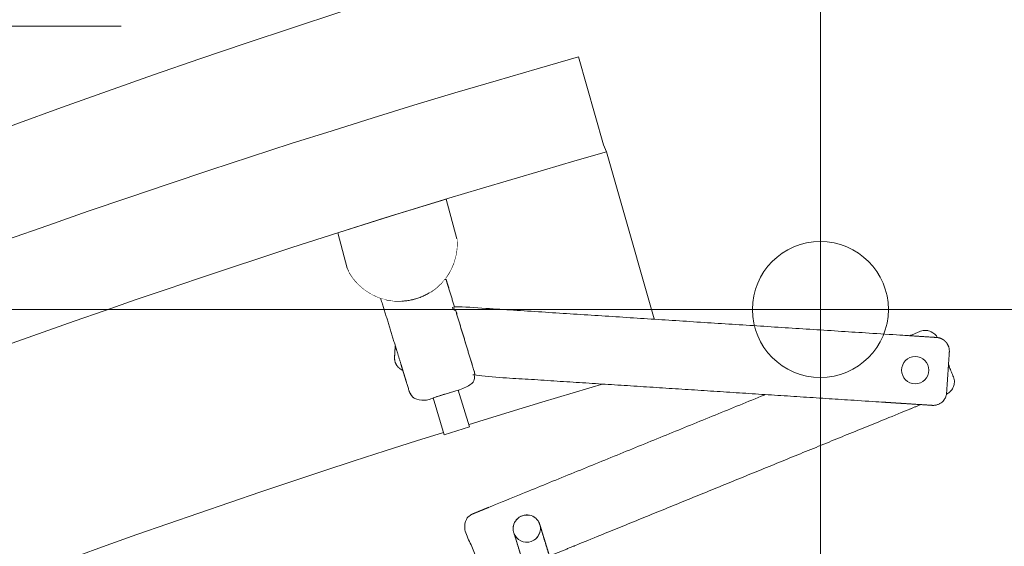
# Model space of a CAD drawing. Header units: metres. Extents: x -45 to 152, y -127 to 99.
# Tile 173 of 256: x -28.695 to -28.26, y -11.029 to -10.797. Entities that reach past the tile are written whole.
import ezdxf

# ---------------------------------------------------------------- set-up
doc = ezdxf.new("R2010")
doc.units = ezdxf.units.M
doc.linetypes.add('Achsen 01', pattern=[5.291531, 3.175, -1.058062, 0.352704, -0.705764])
doc.linetypes.add('Raster 01', pattern=[2, 1, -1])
for name, color, linetype, lineweight in [('036_Bodenbelagarbeiten-350 Doppelbodenelement', 7, 'Continuous', 9), ('_1.35m (3D)', 7, 'Continuous', 9), ('_GRU (2D)', 7, 'Continuous', 9), ('_OG 2 (2D)', 7, 'Continuous', 9)]:
    doc.layers.add(name, color=color, linetype=linetype, lineweight=lineweight)
for name, color, linetype, lineweight, true_color in [('ACTES-Einrichtung Aufsicht.', 7, 'Continuous', 9, 0xa6a6a6), ('AV1-Achsen', 1, 'Achsen 01', 18, 0xff0000), ('AV1-Raster', 7, 'Raster 01', 9, 0xa6a6a6)]:
    doc.layers.add(name, color=color, linetype=linetype, lineweight=lineweight, true_color=true_color)

# ---------------------------------------------------------------- blocks, each defined once
blk = doc.blocks.new('Group-2')
at = {"layer": 'AV1-Raster'}
for p, q in [((-28.35, -22.95), (-28.35, 1.35)), ((1.35, -10.8), (-40.5, -10.8))]:
    blk.add_line(p, q, dxfattribs=at)
blk = doc.blocks.new('1.35m (3D)')
at = {"layer": 'AV1-Raster', "color": 7}
blk.add_blockref('Group-2', (0, 0), dxfattribs=at)
blk = doc.blocks.new('Group-98')
at = {"color": 255, "transparency": 33554687}
blk.add_wipeout([(-28.76732, -12.17976), (-28.78124, -12.18774), (-28.79513, -12.19577), (-28.80899, -12.20386), (-28.82281, -12.212), (-28.8366, -12.2202), (-28.85035, -12.22845), (-28.86408, -12.23676), (-28.87777, -12.24513), (-28.97172, -12.30458), (-29.06398, -12.36662), (-29.1545, -12.43119), (-29.24319, -12.49824), (-29.32999, -12.56772), (-29.41483, -12.63957), (-29.49765, -12.71375), (-29.57838, -12.7902), (-29.5855, -12.7938), (-29.59311, -12.79622), (-29.601, -12.79741), (-29.60898, -12.79732), (-29.61684, -12.79597), (-29.62439, -12.79338), (-29.63143, -12.78962), (-29.63779, -12.78479), (-29.63783, -12.78475), (-29.63788, -12.7847), (-29.63793, -12.78466), (-29.63798, -12.78462), (-29.63802, -12.78457), (-29.63807, -12.78453), (-29.63812, -12.78449), (-29.63817, -12.78445), (-30.42346, -12.08182), (-30.42998, -12.07459), (-30.43497, -12.06623), (-30.43824, -12.05706), (-30.43968, -12.04743), (-30.43922, -12.03771), (-30.43689, -12.02826), (-30.43277, -12.01944), (-30.42702, -12.01158), (-30.18626, -11.76511), (-29.92671, -11.53853), (-29.64999, -11.33325), (-29.35786, -11.15058), (-29.05215, -10.99167), (-28.73479, -10.85752), (-28.4078, -10.74898), (-28.07321, -10.66672), (-28.07314, -10.66671), (-28.07306, -10.66669), (-28.07299, -10.66668), (-28.07291, -10.66666), (-28.07284, -10.66665), (-28.07276, -10.66664), (-28.07269, -10.66662), (-28.07262, -10.66661), (-28.07322, -10.66673), (-28.06353, -10.66577), (-28.05384, -10.66671), (-28.04452, -10.66951), (-28.03592, -10.67407), (-28.02836, -10.6802), (-28.02214, -10.68769), (-28.01748, -10.69624), (-28.01457, -10.70552), (-27.7987, -11.73695), (-27.7977, -11.74475), (-27.79794, -11.7526), (-27.7994, -11.76032), (-27.80205, -11.76772), (-27.80583, -11.77461), (-27.81064, -11.78082), (-27.81637, -11.7862), (-27.82287, -11.79062), (-27.94594, -11.8259), (-28.06782, -11.86509), (-28.18839, -11.90815), (-28.30752, -11.95503), (-28.4251, -12.00568), (-28.54101, -12.06006), (-28.65512, -12.11811)], dxfattribs=at).dxf.layer = 'ACTES-Einrichtung Aufsicht.'
at = {"layer": 'ACTES-Einrichtung Aufsicht.', "transparency": 33554534, "flags": 128}
blk.add_lwpolyline([(-28.76732, -12.17976, 0.008083), (-28.87777, -12.24513, 0.055453), (-29.57838, -12.7902, -0.330906), (-29.63779, -12.78479, 0.002569), (-29.63817, -12.78445), (-30.42346, -12.08182, -0.41107), (-30.42702, -12.01158, -0.160224), (-28.07321, -10.66672, -0.00305), (-28.07262, -10.66661), (-28.07322, -10.66673, -0.411112), (-28.01457, -10.70552), (-27.7987, -11.73695, -0.325472), (-27.82287, -11.79062, 0.063875)], format="xyb", close=True, dxfattribs=at)
at = {"color": 255, "transparency": 33554559}
blk.add_wipeout([(-30.04141, -11.74581), (-30.04849, -11.75232), (-30.05279, -11.75622), (-30.05707, -11.76013), (-30.06136, -11.76405), (-30.06563, -11.76798), (-30.0699, -11.77191), (-30.07417, -11.77584), (-30.07843, -11.77978), (-30.08268, -11.78373), (-30.08481, -11.78067), (-30.11204, -11.75137), (-30.04547, -11.69083), (-29.97758, -11.63178), (-29.90842, -11.57423), (-29.838, -11.51822), (-29.76637, -11.46377), (-29.69355, -11.41091), (-29.61959, -11.35967), (-29.54453, -11.31006), (-29.41618, -11.23057), (-29.28499, -11.15588), (-29.15113, -11.08608), (-29.01478, -11.02126), (-28.87614, -10.96152), (-28.73539, -10.90694), (-28.59271, -10.85759), (-28.44832, -10.81354), (-28.43726, -10.85233), (-28.43586, -10.85543), (-28.54691, -10.88881), (-28.65697, -10.92536), (-28.76593, -10.96504), (-28.87371, -11.00783), (-28.98022, -11.05369), (-29.08538, -11.10258), (-29.18909, -11.15446), (-29.29127, -11.20929), (-29.29196, -11.20928), (-29.31421, -11.22212), (-29.33799, -11.23564), (-29.36169, -11.24931), (-29.38529, -11.26315), (-29.40879, -11.27714), (-29.43221, -11.29129), (-29.45552, -11.3056), (-29.47874, -11.32007), (-29.50186, -11.33469), (-29.56775, -11.37758), (-29.63279, -11.42175), (-29.69697, -11.46716), (-29.76024, -11.51382), (-29.82261, -11.56169), (-29.88403, -11.61076), (-29.94448, -11.66102), (-30.00395, -11.71245), (-30.00397, -11.71241), (-30.04144, -11.74577)], dxfattribs=at).dxf.layer = 'ACTES-Einrichtung Aufsicht.'
at = {"layer": 'ACTES-Einrichtung Aufsicht.', "flags": 128}
blk.add_lwpolyline([(-30.04141, -11.74581), (-30.04849, -11.75232, 0.002867), (-30.08268, -11.78373), (-30.08481, -11.78067), (-30.11204, -11.75137, -0.044027), (-29.54453, -11.31006, -0.073959), (-28.44832, -10.81354), (-28.43726, -10.85233), (-28.43586, -10.85543, 0.057345), (-29.29127, -11.20929), (-29.29196, -11.20928), (-29.31421, -11.22212, 0.013514), (-29.50186, -11.33469, 0.038853), (-30.00395, -11.71245), (-30.00397, -11.71241), (-30.04144, -11.74577)], format="xyb", close=True, dxfattribs=at)
at = {"color": 255, "transparency": 33554559}
blk.add_wipeout([(-29.29196, -11.20928), (-29.29127, -11.20929), (-29.18909, -11.15446), (-29.08538, -11.10258), (-28.98022, -11.05369), (-28.87371, -11.00783), (-28.76593, -10.96504), (-28.65697, -10.92536), (-28.54691, -10.88881), (-28.43586, -10.85543), (-28.40899, -10.94967), (-28.51965, -10.98297), (-28.62929, -11.01949), (-28.73781, -11.05921), (-28.84512, -11.10207), (-28.95114, -11.14806), (-29.05576, -11.19713), (-29.15891, -11.24924), (-29.26048, -11.30434), (-29.27062, -11.31006), (-29.32313, -11.34004), (-29.40082, -11.387), (-29.48257, -11.43884), (-29.56303, -11.49267), (-29.64215, -11.54846), (-29.71988, -11.60617), (-29.79617, -11.66576), (-29.87097, -11.72721), (-29.94425, -11.79047), (-30.01596, -11.85551), (-30.02788, -11.84269), (-30.02787, -11.84268), (-30.08258, -11.78364), (-30.04141, -11.74581), (-30.00393, -11.71248), (-30.00393, -11.71248), (-30.00393, -11.71247), (-30.00394, -11.71247), (-30.00394, -11.71246), (-30.00394, -11.71246), (-30.00394, -11.71246), (-30.00395, -11.71245), (-30.00395, -11.71245), (-29.92599, -11.64544), (-29.84635, -11.58043), (-29.76509, -11.51747), (-29.68226, -11.45659), (-29.5979, -11.39783), (-29.51209, -11.34123), (-29.42486, -11.28683), (-29.33628, -11.23466), (-29.31421, -11.22212)], dxfattribs=at).dxf.layer = 'ACTES-Einrichtung Aufsicht.'
at = {"layer": 'ACTES-Einrichtung Aufsicht.', "flags": 128}
blk.add_lwpolyline([(-29.29196, -11.20928), (-29.29127, -11.20929, -0.057345), (-28.43586, -10.85543), (-28.40899, -10.94967, 0.058565), (-29.26048, -11.30434), (-29.27062, -11.31006), (-29.32313, -11.34004), (-29.40082, -11.387, 0.049045), (-30.01596, -11.85551), (-30.02788, -11.84269), (-30.02787, -11.84268), (-30.08258, -11.78364), (-30.04141, -11.74581), (-30.00393, -11.71248, 0.000416), (-30.00395, -11.71245, -0.050823), (-29.33628, -11.23466), (-29.31421, -11.22212)], format="xyb", close=True, dxfattribs=at)
at = {"color": 255, "transparency": 33554559}
blk.add_wipeout([(-28.55443, -10.89121), (-28.55035, -10.90673), (-28.54812, -10.91055), (-28.54527, -10.91393), (-28.54188, -10.91676), (-28.53805, -10.91897), (-28.53389, -10.92048), (-28.52954, -10.92125), (-28.52512, -10.92126), (-28.5166, -10.919), (-28.51276, -10.91681), (-28.50936, -10.91399), (-28.5065, -10.91062), (-28.50426, -10.90681), (-28.50271, -10.90267), (-28.50191, -10.89832), (-28.50186, -10.8939), (-28.50187, -10.89383), (-28.50658, -10.87631), (-28.52888, -10.88315)], dxfattribs=at).dxf.layer = 'ACTES-Einrichtung Aufsicht.'
at = {"layer": 'ACTES-Einrichtung Aufsicht.', "flags": 128}
blk.add_lwpolyline([(-28.55443, -10.89121), (-28.55035, -10.90673, 0.83258), (-28.50186, -10.8939), (-28.50187, -10.89383), (-28.50658, -10.87631), (-28.52888, -10.88315)], format="xyb", close=True, dxfattribs=at)
at = {"color": 255, "transparency": 33554559}
blk.add_wipeout([(-28.5054, -10.91582), (-28.50685, -10.9111), (-28.50949, -10.91411), (-28.51257, -10.91667), (-28.51601, -10.91872), (-28.51973, -10.9202), (-28.52364, -10.92109), (-28.52764, -10.92135), (-28.53162, -10.92098), (-28.5355, -10.91999), (-28.52296, -10.96094), (-28.52295, -10.96095), (-28.52288, -10.96118), (-28.52286, -10.96124), (-28.52284, -10.96131), (-28.52281, -10.96138), (-28.52277, -10.96146), (-28.52273, -10.96155), (-28.52269, -10.96165), (-28.52264, -10.96175), (-28.52259, -10.96186), (-28.52253, -10.96197), (-28.52247, -10.96208), (-28.52241, -10.96219), (-28.52235, -10.9623), (-28.52228, -10.9624), (-28.52222, -10.9625), (-28.52215, -10.9626), (-28.52208, -10.9627), (-28.52201, -10.9628), (-28.52193, -10.96289), (-28.52186, -10.96298), (-28.52179, -10.96307), (-28.52171, -10.96316), (-28.52163, -10.96325), (-28.52155, -10.96333), (-28.52147, -10.96341), (-28.52139, -10.96349), (-28.52131, -10.96357), (-28.52123, -10.96365), (-28.52114, -10.96372), (-28.52106, -10.96379), (-28.52097, -10.96387), (-28.52088, -10.96394), (-28.52079, -10.964), (-28.52078, -10.96402), (-28.52076, -10.96403), (-28.52075, -10.96404), (-28.52073, -10.96405), (-28.52071, -10.96406), (-28.5207, -10.96407), (-28.52068, -10.96408), (-28.52067, -10.9641), (-28.52065, -10.96411), (-28.52063, -10.96412), (-28.52061, -10.96413), (-28.52059, -10.96415), (-28.52057, -10.96416), (-28.52055, -10.96417), (-28.52053, -10.96419), (-28.52051, -10.9642), (-28.52049, -10.96422), (-28.52046, -10.96423), (-28.52044, -10.96425), (-28.52041, -10.96427), (-28.52038, -10.96428), (-28.52035, -10.9643), (-28.52032, -10.96432), (-28.52029, -10.96434), (-28.52026, -10.96436), (-28.52023, -10.96437), (-28.5202, -10.96439), (-28.52017, -10.96441), (-28.52013, -10.96443), (-28.5201, -10.96445), (-28.52007, -10.96447), (-28.52003, -10.96448), (-28.51998, -10.96451), (-28.51993, -10.96454), (-28.51987, -10.96456), (-28.51982, -10.96459), (-28.51976, -10.96462), (-28.51971, -10.96464), (-28.51965, -10.96467), (-28.51959, -10.96469), (-28.51954, -10.96472), (-28.51947, -10.96474), (-28.51941, -10.96477), (-28.51934, -10.96479), (-28.51927, -10.96482), (-28.5192, -10.96485), (-28.51912, -10.96487), (-28.51905, -10.9649), (-28.51896, -10.96493), (-28.51888, -10.96495), (-28.51879, -10.96498), (-28.5187, -10.965), (-28.51861, -10.96502), (-28.51851, -10.96504), (-28.51841, -10.96506), (-28.51831, -10.96508), (-28.5182, -10.9651), (-28.5181, -10.96512), (-28.51799, -10.96513), (-28.51789, -10.96515), (-28.51778, -10.96516), (-28.51768, -10.96517), (-28.51758, -10.96517), (-28.51748, -10.96518), (-28.51722, -10.96518), (-28.51697, -10.96518), (-28.51671, -10.96516), (-28.51646, -10.96514), (-28.51621, -10.9651), (-28.51596, -10.96505), (-28.51571, -10.96499), (-28.51546, -10.96492), (-28.49825, -10.95965), (-28.49801, -10.95957), (-28.49777, -10.95948), (-28.49754, -10.95938), (-28.49731, -10.95927), (-28.49708, -10.95915), (-28.49686, -10.95902), (-28.49665, -10.95888), (-28.49644, -10.95873), (-28.49636, -10.95867), (-28.49628, -10.95861), (-28.4962, -10.95854), (-28.49612, -10.95848), (-28.49604, -10.95841), (-28.49596, -10.95834), (-28.49588, -10.95826), (-28.4958, -10.95819), (-28.49573, -10.95811), (-28.49566, -10.95804), (-28.49559, -10.95797), (-28.49552, -10.9579), (-28.49546, -10.95783), (-28.4954, -10.95776), (-28.49535, -10.95769), (-28.49529, -10.95762), (-28.49524, -10.95756), (-28.4952, -10.95749), (-28.49515, -10.95743), (-28.49511, -10.95737), (-28.49507, -10.95731), (-28.49503, -10.95725), (-28.49499, -10.9572), (-28.49496, -10.95715), (-28.49492, -10.95709), (-28.49489, -10.95704), (-28.49486, -10.95699), (-28.49483, -10.95693), (-28.4948, -10.95688), (-28.49477, -10.95683), (-28.49474, -10.95678), (-28.49471, -10.95672), (-28.49469, -10.95669), (-28.49468, -10.95666), (-28.49466, -10.95662), (-28.49464, -10.95659), (-28.49463, -10.95656), (-28.49461, -10.95652), (-28.49459, -10.95649), (-28.49458, -10.95646), (-28.49456, -10.95643), (-28.49455, -10.95639), (-28.49453, -10.95636), (-28.49452, -10.95633), (-28.49451, -10.9563), (-28.4945, -10.95628), (-28.49448, -10.95625), (-28.49447, -10.95622), (-28.49446, -10.9562), (-28.49445, -10.95618), (-28.49444, -10.95615), (-28.49444, -10.95613), (-28.49443, -10.95611), (-28.49442, -10.95609), (-28.49441, -10.95607), (-28.4944, -10.95605), (-28.4944, -10.95603), (-28.49439, -10.95601), (-28.49438, -10.95599), (-28.49438, -10.95598), (-28.49437, -10.95596), (-28.49436, -10.95594), (-28.49436, -10.95592), (-28.49435, -10.9559), (-28.49431, -10.9558), (-28.49428, -10.95569), (-28.49425, -10.95558), (-28.49422, -10.95547), (-28.49419, -10.95536), (-28.49416, -10.95525), (-28.49414, -10.95514), (-28.49412, -10.95503), (-28.4941, -10.95492), (-28.49408, -10.95481), (-28.49406, -10.95469), (-28.49405, -10.95458), (-28.49404, -10.95446), (-28.49403, -10.95434), (-28.49402, -10.95422), (-28.49401, -10.9541), (-28.49401, -10.95398), (-28.49401, -10.95386), (-28.49401, -10.95374), (-28.49402, -10.95362), (-28.49402, -10.95349), (-28.49403, -10.95337), (-28.49405, -10.95325), (-28.49406, -10.95312), (-28.49408, -10.953), (-28.4941, -10.95289), (-28.49411, -10.95278), (-28.49413, -10.95269), (-28.49415, -10.9526), (-28.49417, -10.95252), (-28.49418, -10.95245), (-28.4942, -10.95239), (-28.49427, -10.95216), (-28.49427, -10.95215)], dxfattribs=at).dxf.layer = 'ACTES-Einrichtung Aufsicht.'
at = {"layer": 'ACTES-Einrichtung Aufsicht.'}
blk.add_rational_spline([(-28.5054, -10.91582), (-28.50613, -10.91346), (-28.50685, -10.9111), (-28.51794, -10.92597), (-28.5355, -10.91999), (-28.52923, -10.94046), (-28.52296, -10.96094), (-28.52296, -10.96095), (-28.52295, -10.96095), (-28.52292, -10.96107), (-28.52281, -10.96141), (-28.52236, -10.96231), (-28.52179, -10.96309), (-28.52116, -10.96373), (-28.52079, -10.964), (-28.52073, -10.96405), (-28.5206, -10.96414), (-28.52042, -10.96426), (-28.52017, -10.96441), (-28.52003, -10.96448), (-28.51982, -10.96459), (-28.51937, -10.96479), (-28.51873, -10.96501), (-28.51789, -10.96516), (-28.51748, -10.96518), (-28.51645, -10.96522), (-28.51546, -10.96492), (-28.50686, -10.96228), (-28.49825, -10.95965), (-28.49727, -10.95935), (-28.49644, -10.95873), (-28.49611, -10.95849), (-28.4955, -10.95789), (-28.49509, -10.95736), (-28.49482, -10.95693), (-28.49471, -10.95672), (-28.49464, -10.95659), (-28.49452, -10.95633), (-28.49443, -10.95612), (-28.49438, -10.95598), (-28.49435, -10.9559), (-28.4942, -10.95548), (-28.49403, -10.95459), (-28.49399, -10.95362), (-28.49413, -10.95262), (-28.49424, -10.95228), (-28.49427, -10.95216), (-28.49427, -10.95216), (-28.49427, -10.95215), (-28.49984, -10.93399), (-28.5054, -10.91582)], [1, 1, 1, 0.808687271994, 1, 1, 1, 1, 1, 1, 1, 1, 1, 1, 1, 1, 1, 1, 1, 1, 1, 1, 1, 1, 1, 0.985598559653, 1, 1, 1, 0.985598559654, 1, 1, 1, 1, 1, 1, 1, 1, 1, 1, 1, 1, 1, 1, 1, 1, 1, 1, 1, 1, 1], degree=2, knots=[0, 0, 0, 0.039408, 0.039408, 0.278912, 0.278912, 0.620862, 0.620862, 0.620937, 0.620937, 0.622866, 0.626641, 0.630417, 0.634193, 0.637969, 0.637969, 0.638631, 0.639292, 0.639953, 0.640614, 0.640614, 0.641656, 0.642699, 0.643741, 0.644783, 0.644783, 0.647352, 0.647352, 0.67014, 0.67014, 0.672709, 0.672709, 0.673751, 0.674793, 0.675836, 0.676878, 0.676878, 0.677539, 0.6782, 0.678861, 0.679523, 0.679523, 0.683299, 0.687075, 0.69085, 0.694626, 0.696555, 0.696555, 0.69663, 0.69663, 1, 1, 1], dxfattribs=at)
at = {"color": 255, "transparency": 33554559}
for points in [[(-28.50187, -10.89383), (-28.50183, -10.89734), (-28.50228, -10.90082), (-28.5032, -10.90421), (-28.50457, -10.90744), (-28.50638, -10.91045), (-28.50858, -10.91318), (-28.51114, -10.91559), (-28.514, -10.91762), (-28.52729, -10.89585)], [(-28.28509, -10.94937), (-28.29003, -10.93736), (-28.29011, -10.93721), (-28.2902, -10.93706), (-28.29029, -10.93692), (-28.29039, -10.93677), (-28.29049, -10.93663), (-28.2906, -10.93649), (-28.29071, -10.93636), (-28.29082, -10.93623), (-28.29089, -10.93615), (-28.29096, -10.93608), (-28.29103, -10.936), (-28.29111, -10.93593), (-28.29118, -10.93586), (-28.29126, -10.93579), (-28.29134, -10.93571), (-28.29142, -10.93564), (-28.2915, -10.93558), (-28.29158, -10.93551), (-28.29166, -10.93545), (-28.29174, -10.93539), (-28.29181, -10.93534), (-28.29189, -10.93528), (-28.29196, -10.93523), (-28.29203, -10.93519), (-28.2921, -10.93514), (-28.29217, -10.9351), (-28.29223, -10.93506), (-28.2923, -10.93502), (-28.29236, -10.93499), (-28.29242, -10.93496), (-28.29248, -10.93492), (-28.29254, -10.93489), (-28.29259, -10.93487), (-28.29265, -10.93484), (-28.2927, -10.93481), (-28.29276, -10.93479), (-28.29281, -10.93476), (-28.29287, -10.93473), (-28.29292, -10.93471), (-28.29298, -10.93469), (-28.29301, -10.93467), (-28.29305, -10.93466), (-28.29308, -10.93464), (-28.29312, -10.93463), (-28.29315, -10.93462), (-28.29319, -10.9346), (-28.29322, -10.93459), (-28.29325, -10.93458), (-28.29329, -10.93457), (-28.29332, -10.93455), (-28.29335, -10.93454), (-28.29338, -10.93453), (-28.29341, -10.93452), (-28.29344, -10.93451), (-28.29347, -10.9345), (-28.2935, -10.9345), (-28.29352, -10.93449), (-28.29355, -10.93448), (-28.29357, -10.93447), (-28.29359, -10.93447), (-28.29362, -10.93446), (-28.29364, -10.93445), (-28.29366, -10.93445), (-28.29368, -10.93444), (-28.2937, -10.93444), (-28.29371, -10.93443), (-28.29373, -10.93443), (-28.29375, -10.93442), (-28.29377, -10.93442), (-28.29379, -10.93441), (-28.29381, -10.93441), (-28.29383, -10.9344), (-28.29394, -10.93438), (-28.29405, -10.93435), (-28.29416, -10.93433), (-28.29427, -10.93431), (-28.29438, -10.93429), (-28.29449, -10.93427), (-28.29461, -10.93426), (-28.29472, -10.93425), (-28.29483, -10.93424), (-28.29495, -10.93423), (-28.29506, -10.93422), (-28.29518, -10.93422), (-28.29529, -10.93422), (-28.29541, -10.93422), (-28.29553, -10.93422), (-28.29565, -10.93423), (-28.29577, -10.93424), (-28.29589, -10.93425), (-28.29601, -10.93426), (-28.29613, -10.93427), (-28.29626, -10.93429), (-28.29638, -10.93431), (-28.2965, -10.93434), (-28.29662, -10.93437), (-28.29674, -10.93439), (-28.29685, -10.93442), (-28.29696, -10.93445), (-28.29705, -10.93447), (-28.29713, -10.9345), (-28.29721, -10.93452), (-28.29728, -10.93455), (-28.29734, -10.93457), (-28.29756, -10.93466), (-28.29757, -10.93466), (-28.30225, -10.93657), (-28.49479, -11.01512), (-28.4948, -11.01512), (-28.49502, -11.01521), (-28.49508, -11.01524), (-28.49515, -11.01527), (-28.49522, -11.0153), (-28.49529, -11.01535), (-28.49538, -11.01539), (-28.49547, -11.01545), (-28.49557, -11.0155), (-28.49567, -11.01557), (-28.49578, -11.01563), (-28.49588, -11.0157), (-28.49599, -11.01577), (-28.49609, -11.01584), (-28.49619, -11.01592), (-28.49628, -11.01599), (-28.49637, -11.01607), (-28.49647, -11.01615), (-28.49656, -11.01623), (-28.49664, -11.01631), (-28.49673, -11.01639), (-28.49681, -11.01648), (-28.49689, -11.01656), (-28.49697, -11.01664), (-28.49704, -11.01673), (-28.49712, -11.01682), (-28.49719, -11.0169), (-28.49726, -11.01699), (-28.49733, -11.01708), (-28.4974, -11.01717), (-28.49746, -11.01726), (-28.49752, -11.01736), (-28.49759, -11.01745), (-28.49765, -11.01755), (-28.49766, -11.01756), (-28.49767, -11.01758), (-28.49768, -11.0176), (-28.49769, -11.01762), (-28.4977, -11.01763), (-28.49771, -11.01765), (-28.49772, -11.01767), (-28.49773, -11.01768), (-28.49774, -11.0177), (-28.49775, -11.01772), (-28.49776, -11.01774), (-28.49777, -11.01776), (-28.49778, -11.01778), (-28.49779, -11.0178), (-28.4978, -11.01782), (-28.49782, -11.01785), (-28.49783, -11.01787), (-28.49784, -11.0179), (-28.49786, -11.01792), (-28.49787, -11.01795), (-28.49789, -11.01798), (-28.4979, -11.01801), (-28.49792, -11.01804), (-28.49793, -11.01808), (-28.49795, -11.01811), (-28.49796, -11.01814), (-28.49798, -11.01818), (-28.49799, -11.01821), (-28.49801, -11.01824), (-28.49803, -11.01828), (-28.49804, -11.01831), (-28.49805, -11.01835), (-28.49808, -11.0184), (-28.4981, -11.01846), (-28.49812, -11.01851), (-28.49814, -11.01857), (-28.49816, -11.01863), (-28.49819, -11.01869), (-28.49821, -11.01874), (-28.49823, -11.0188), (-28.49824, -11.01886), (-28.49826, -11.01893), (-28.49828, -11.01899), (-28.4983, -11.01906), (-28.49832, -11.01914), (-28.49834, -11.01921), (-28.49836, -11.01929), (-28.49838, -11.01937), (-28.4984, -11.01945), (-28.49842, -11.01954), (-28.49843, -11.01963), (-28.49845, -11.01972), (-28.49846, -11.01982), (-28.49848, -11.01991), (-28.49849, -11.02002), (-28.4985, -11.02012), (-28.49851, -11.02023), (-28.49851, -11.02033), (-28.49852, -11.02044), (-28.49852, -11.02054), (-28.49852, -11.02065), (-28.49852, -11.02075), (-28.49852, -11.02085), (-28.49852, -11.02096), (-28.4985, -11.02121), (-28.49847, -11.02147), (-28.49843, -11.02172), (-28.49838, -11.02197), (-28.49832, -11.02221), (-28.49825, -11.02246), (-28.49817, -11.0227), (-28.49808, -11.02294), (-28.49128, -11.03961), (-28.49118, -11.03984), (-28.49107, -11.04007), (-28.49095, -11.04029), (-28.49082, -11.04051), (-28.49068, -11.04073), (-28.49053, -11.04093), (-28.49037, -11.04113), (-28.49021, -11.04133), (-28.49014, -11.0414), (-28.49007, -11.04148), (-28.48999, -11.04155), (-28.48992, -11.04163), (-28.48984, -11.0417), (-28.48977, -11.04177), (-28.48969, -11.04184), (-28.48961, -11.04191), (-28.48953, -11.04198), (-28.48945, -11.04204), (-28.48937, -11.04211), (-28.48929, -11.04216), (-28.48922, -11.04222), (-28.48914, -11.04227), (-28.48907, -11.04232), (-28.489, -11.04237), (-28.48893, -11.04241), (-28.48886, -11.04245), (-28.48879, -11.04249), (-28.48873, -11.04253), (-28.48867, -11.04257), (-28.48861, -11.0426), (-28.48855, -11.04263), (-28.48849, -11.04266), (-28.48844, -11.04269), (-28.48838, -11.04272), (-28.48833, -11.04275), (-28.48827, -11.04277), (-28.48822, -11.0428), (-28.48816, -11.04282), (-28.48811, -11.04285), (-28.48805, -11.04287), (-28.48802, -11.04288), (-28.48798, -11.0429), (-28.48795, -11.04291), (-28.48791, -11.04293), (-28.48788, -11.04294), (-28.48784, -11.04295), (-28.48781, -11.04297), (-28.48777, -11.04298), (-28.48774, -11.04299), (-28.48771, -11.043), (-28.48768, -11.04301), (-28.48764, -11.04302), (-28.48761, -11.04303), (-28.48759, -11.04304), (-28.48756, -11.04305), (-28.48753, -11.04306), (-28.48751, -11.04307), (-28.48748, -11.04308), (-28.48746, -11.04308), (-28.48743, -11.04309), (-28.48741, -11.0431), (-28.48739, -11.0431), (-28.48737, -11.04311), (-28.48735, -11.04311), (-28.48733, -11.04312), (-28.48731, -11.04313), (-28.48729, -11.04313), (-28.48728, -11.04314), (-28.48726, -11.04314), (-28.48724, -11.04315), (-28.48722, -11.04315), (-28.4872, -11.04316), (-28.48709, -11.04318), (-28.48698, -11.04321), (-28.48687, -11.04323), (-28.48676, -11.04325), (-28.48665, -11.04327), (-28.48654, -11.04328), (-28.48642, -11.0433), (-28.48631, -11.04331), (-28.4862, -11.04332), (-28.48608, -11.04333), (-28.48597, -11.04333), (-28.48585, -11.04334), (-28.48573, -11.04334), (-28.48562, -11.04334), (-28.4855, -11.04333), (-28.48538, -11.04333), (-28.48526, -11.04332), (-28.48514, -11.04331), (-28.48502, -11.0433), (-28.48489, -11.04328), (-28.48477, -11.04326), (-28.48465, -11.04324), (-28.48453, -11.04322), (-28.4844, -11.04319), (-28.48428, -11.04316), (-28.48417, -11.04314), (-28.48407, -11.04311), (-28.48398, -11.04308), (-28.48389, -11.04306), (-28.48382, -11.04303), (-28.48375, -11.04301), (-28.48369, -11.04299), (-28.48347, -11.0429), (-28.48346, -11.04289), (-28.47224, -11.03832), (-28.47681, -11.0234), (-28.47699, -11.02263), (-28.47707, -11.02185), (-28.47704, -11.02107), (-28.47692, -11.02029), (-28.47669, -11.01954), (-28.47637, -11.01883), (-28.47596, -11.01816), (-28.47489, -11.01701), (-28.47425, -11.01655), (-28.47356, -11.01618), (-28.47283, -11.0159), (-28.47206, -11.01572), (-28.47128, -11.01564), (-28.4705, -11.01567), (-28.46897, -11.01602), (-28.46826, -11.01634), (-28.46759, -11.01675), (-28.46698, -11.01725), (-28.46644, -11.01782), (-28.46598, -11.01846), (-28.46561, -11.01915), (-28.46533, -11.01988), (-28.46108, -11.03377), (-28.2973, -10.96695), (-28.29732, -10.96695), (-28.28596, -10.96232), (-28.28587, -10.96227), (-28.28578, -10.96223), (-28.28568, -10.96218), (-28.28559, -10.96213), (-28.2855, -10.96208), (-28.28541, -10.96202), (-28.28532, -10.96197), (-28.28523, -10.96191), (-28.28514, -10.96185), (-28.28505, -10.96179), (-28.28496, -10.96173), (-28.28487, -10.96166), (-28.28479, -10.96159), (-28.2847, -10.96152), (-28.28462, -10.96145), (-28.28453, -10.96138), (-28.28445, -10.96131), (-28.28437, -10.96123), (-28.28429, -10.96115), (-28.28421, -10.96108), (-28.28413, -10.96099), (-28.28406, -10.96091), (-28.28398, -10.96083), (-28.28391, -10.96074), (-28.28384, -10.96065), (-28.28377, -10.96057), (-28.2837, -10.96048), (-28.28363, -10.96038), (-28.28357, -10.96029), (-28.2835, -10.9602), (-28.28344, -10.96011), (-28.28338, -10.96001), (-28.28337, -10.95999), (-28.28336, -10.95998), (-28.28335, -10.95996), (-28.28334, -10.95994), (-28.28333, -10.95992), (-28.28332, -10.95991), (-28.28331, -10.95989), (-28.2833, -10.95987), (-28.28329, -10.95986), (-28.28328, -10.95984), (-28.28327, -10.95982), (-28.28326, -10.9598), (-28.28325, -10.95978), (-28.28324, -10.95976), (-28.28322, -10.95973), (-28.28321, -10.95971), (-28.2832, -10.95968), (-28.28318, -10.95966), (-28.28317, -10.95963), (-28.28316, -10.9596), (-28.28314, -10.95958), (-28.28313, -10.95954), (-28.28311, -10.95951), (-28.2831, -10.95948), (-28.28308, -10.95945), (-28.28306, -10.95941), (-28.28305, -10.95938), (-28.28303, -10.95935), (-28.28302, -10.95931), (-28.283, -10.95928), (-28.28299, -10.95924), (-28.28297, -10.95921), (-28.28295, -10.95915), (-28.28293, -10.9591), (-28.28291, -10.95904), (-28.28289, -10.95899), (-28.28286, -10.95893), (-28.28284, -10.95887), (-28.28282, -10.95881), (-28.2828, -10.95875), (-28.28278, -10.95869), (-28.28276, -10.95863), (-28.28274, -10.95856), (-28.28273, -10.95849), (-28.28271, -10.95842), (-28.28269, -10.95835), (-28.28267, -10.95827), (-28.28265, -10.95819), (-28.28263, -10.95811), (-28.28261, -10.95802), (-28.28259, -10.95793), (-28.28258, -10.95784), (-28.28257, -10.95774), (-28.28255, -10.95764), (-28.28254, -10.95754), (-28.28253, -10.95744), (-28.28252, -10.95733), (-28.28251, -10.95722), (-28.28251, -10.95712), (-28.28251, -10.95701), (-28.2825, -10.95691), (-28.28251, -10.95681), (-28.28251, -10.9567), (-28.28251, -10.9566), (-28.28253, -10.95635), (-28.28256, -10.95609), (-28.2826, -10.95584), (-28.28265, -10.95559), (-28.28271, -10.95534), (-28.28278, -10.9551), (-28.28286, -10.95486), (-28.28295, -10.95462)], [(-28.52938, -10.94595), (-28.52908, -10.94096), (-28.52574, -10.95186), (-28.52584, -10.95181), (-28.52595, -10.95176), (-28.52605, -10.95171), (-28.52614, -10.95166), (-28.52624, -10.95161), (-28.52634, -10.95156), (-28.52643, -10.95151), (-28.52652, -10.95145), (-28.52662, -10.95139), (-28.52671, -10.95133), (-28.52681, -10.95127), (-28.5269, -10.9512), (-28.52699, -10.95113), (-28.52708, -10.95107), (-28.52717, -10.951), (-28.52726, -10.95092), (-28.52727, -10.95091), (-28.52729, -10.9509), (-28.5273, -10.95089), (-28.52732, -10.95087), (-28.52733, -10.95086), (-28.52734, -10.95085), (-28.52736, -10.95083), (-28.52737, -10.95082), (-28.52739, -10.95081), (-28.52741, -10.95079), (-28.52742, -10.95078), (-28.52744, -10.95076), (-28.52746, -10.95075), (-28.52747, -10.95073), (-28.52749, -10.95071), (-28.52751, -10.95069), (-28.52753, -10.95068), (-28.52755, -10.95066), (-28.52758, -10.95063), (-28.5276, -10.95061), (-28.52762, -10.95059), (-28.52765, -10.95057), (-28.52767, -10.95054), (-28.52769, -10.95051), (-28.52772, -10.95049), (-28.52775, -10.95046), (-28.52777, -10.95043), (-28.5278, -10.95041), (-28.52782, -10.95038), (-28.52785, -10.95035), (-28.52787, -10.95032), (-28.5279, -10.9503), (-28.52794, -10.95025), (-28.52797, -10.95021), (-28.52801, -10.95016), (-28.52805, -10.95011), (-28.52809, -10.95006), (-28.52813, -10.95002), (-28.52817, -10.94997), (-28.5282, -10.94992), (-28.52824, -10.94987), (-28.52828, -10.94981), (-28.52832, -10.94976), (-28.52836, -10.9497), (-28.5284, -10.94963), (-28.52844, -10.94957), (-28.52849, -10.9495), (-28.52853, -10.94943), (-28.52857, -10.94936), (-28.52862, -10.94928), (-28.52866, -10.9492), (-28.52871, -10.94912), (-28.52875, -10.94903), (-28.52879, -10.94894), (-28.52884, -10.94885), (-28.52888, -10.94875), (-28.52892, -10.94866), (-28.52896, -10.94856), (-28.529, -10.94846), (-28.52904, -10.94836), (-28.52907, -10.94826), (-28.5291, -10.94817), (-28.52913, -10.94807), (-28.52916, -10.94797), (-28.52923, -10.94772), (-28.52928, -10.94747), (-28.52932, -10.94722), (-28.52936, -10.94697), (-28.52938, -10.94671), (-28.52939, -10.94646), (-28.52939, -10.9462)], [(-28.52296, -10.96094), (-28.52296, -10.96094), (-28.52296, -10.96094), (-28.52296, -10.96094), (-28.52296, -10.96095), (-28.52296, -10.96095), (-28.52295, -10.96095), (-28.52295, -10.96095), (-28.52295, -10.96095), (-28.52295, -10.96096), (-28.52295, -10.96097), (-28.52294, -10.96099), (-28.52294, -10.96101), (-28.52293, -10.96104), (-28.52291, -10.96108), (-28.5229, -10.96113), (-28.52288, -10.96118), (-28.52286, -10.96124), (-28.52284, -10.96131), (-28.52281, -10.96138), (-28.52277, -10.96146), (-28.52273, -10.96155), (-28.52269, -10.96165), (-28.52264, -10.96175), (-28.52259, -10.96186), (-28.52253, -10.96197), (-28.52247, -10.96208), (-28.52241, -10.96219), (-28.52235, -10.9623), (-28.52228, -10.9624), (-28.52222, -10.9625), (-28.52215, -10.9626), (-28.52208, -10.9627), (-28.52201, -10.9628), (-28.52193, -10.96289), (-28.52186, -10.96298), (-28.52179, -10.96307), (-28.52171, -10.96316), (-28.52163, -10.96325), (-28.52155, -10.96333), (-28.52147, -10.96341), (-28.52139, -10.96349), (-28.52131, -10.96357), (-28.52123, -10.96365), (-28.52114, -10.96372), (-28.52106, -10.96379), (-28.52097, -10.96387), (-28.52088, -10.96394), (-28.52079, -10.964)]]:
    blk.add_wipeout(points, dxfattribs=at).dxf.layer = 'ACTES-Einrichtung Aufsicht.'
at = {"layer": 'ACTES-Einrichtung Aufsicht.', "flags": 128}
blk.add_lwpolyline([(-28.47681, -11.0234, 0.999984), (-28.46533, -11.01988), (-28.45713, -11.04665), (-28.4686, -11.05017), (-28.47681, -11.0234)], format="xyb", close=True, dxfattribs=at)
at = {"layer": 'ACTES-Einrichtung Aufsicht.'}
for points, weights, knots in [([(-28.28509, -10.94937), (-28.28756, -10.94337), (-28.29003, -10.93736), (-28.29036, -10.93675), (-28.29082, -10.93623), (-28.29109, -10.93592), (-28.29175, -10.93537), (-28.29231, -10.93501), (-28.29276, -10.93478), (-28.29298, -10.93469), (-28.29312, -10.93463), (-28.29339, -10.93453), (-28.2936, -10.93446), (-28.29375, -10.93442), (-28.29383, -10.9344), (-28.29427, -10.93429), (-28.29517, -10.9342), (-28.29613, -10.93425), (-28.29712, -10.93448), (-28.29745, -10.93461), (-28.29756, -10.93466), (-28.29757, -10.93466), (-28.29757, -10.93466), (-28.29991, -10.93562), (-28.30225, -10.93657), (-28.39852, -10.97584), (-28.49479, -11.01512), (-28.49479, -11.01512), (-28.4948, -11.01512), (-28.49491, -11.01517), (-28.49524, -11.0153), (-28.4961, -11.01583), (-28.49683, -11.01647), (-28.49741, -11.01716), (-28.49765, -11.01755), (-28.49769, -11.01761), (-28.49777, -11.01775), (-28.49787, -11.01794), (-28.498, -11.01821), (-28.49805, -11.01835), (-28.49815, -11.01857), (-28.4983, -11.01904), (-28.49846, -11.0197), (-28.49854, -11.02055), (-28.49852, -11.02096), (-28.49847, -11.02199), (-28.49808, -11.02294), (-28.49468, -11.03127), (-28.49128, -11.03961), (-28.49089, -11.04056), (-28.49021, -11.04133), (-28.48993, -11.04164), (-28.48928, -11.04219), (-28.48871, -11.04255), (-28.48827, -11.04278), (-28.48805, -11.04287), (-28.48791, -11.04293), (-28.48764, -11.04303), (-28.48743, -11.04309), (-28.48728, -11.04314), (-28.4872, -11.04316), (-28.48676, -11.04327), (-28.48586, -11.04335), (-28.4849, -11.0433), (-28.48391, -11.04308), (-28.48358, -11.04294), (-28.48347, -11.0429), (-28.48346, -11.0429), (-28.48346, -11.04289), (-28.47785, -11.04061), (-28.47224, -11.03832), (-28.47452, -11.03086), (-28.47681, -11.0234), (-28.47782, -11.02009), (-28.47546, -11.01755), (-28.4731, -11.01502), (-28.46972, -11.01579), (-28.46635, -11.01657), (-28.46533, -11.01988), (-28.46321, -11.02682), (-28.46108, -11.03377), (-28.37919, -11.00036), (-28.2973, -10.96695), (-28.29731, -10.96695), (-28.29732, -10.96695), (-28.29164, -10.96463), (-28.28596, -10.96232), (-28.28559, -10.96214), (-28.28487, -10.96168), (-28.2842, -10.96109), (-28.28362, -10.96039), (-28.28338, -10.96001), (-28.28334, -10.95994), (-28.28326, -10.95981), (-28.28316, -10.95961), (-28.28303, -10.95935), (-28.28297, -10.95921), (-28.28288, -10.95899), (-28.28273, -10.95852), (-28.28257, -10.95786), (-28.28249, -10.95701), (-28.28251, -10.9566), (-28.28256, -10.95557), (-28.28295, -10.95462), (-28.28402, -10.95199), (-28.28509, -10.94937)], [1, 1, 1, 0.993333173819, 1, 1, 1, 1, 1, 1, 1, 1, 1, 1, 1, 1, 1, 1, 1, 1, 1, 1, 1, 1, 1, 1, 1, 1, 1, 1, 1, 1, 1, 1, 1, 1, 1, 1, 1, 1, 1, 1, 1, 1, 1, 0.985598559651, 1, 1, 1, 0.985598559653, 1, 1, 1, 1, 1, 1, 1, 1, 1, 1, 1, 1, 1, 1, 1, 1, 1, 1, 1, 1, 1, 1, 1, 0.866022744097, 1, 0.866022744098, 1, 0.866022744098, 1, 1, 1, 1, 1, 1, 1, 1, 1, 1, 1, 1, 1, 1, 1, 1, 1, 1, 1, 1, 1, 1, 1, 1, 0.985598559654, 1, 1, 1], [0, 0, 0, 0.004254, 0.004254, 0.004707, 0.004707, 0.004977, 0.005247, 0.005516, 0.005786, 0.005786, 0.005957, 0.006128, 0.006299, 0.00647, 0.00647, 0.007448, 0.008425, 0.009402, 0.010379, 0.010878, 0.010878, 0.010898, 0.010898, 0.021336, 0.021336, 0.450963, 0.450963, 0.450982, 0.450982, 0.451481, 0.452458, 0.453436, 0.454413, 0.45539, 0.45539, 0.455561, 0.455732, 0.455903, 0.456074, 0.456074, 0.456344, 0.456614, 0.456884, 0.457153, 0.457153, 0.457818, 0.457818, 0.463715, 0.463715, 0.46438, 0.46438, 0.46465, 0.46492, 0.465189, 0.465459, 0.465459, 0.46563, 0.465801, 0.465972, 0.466144, 0.466144, 0.467121, 0.468098, 0.469075, 0.470052, 0.470551, 0.470551, 0.470571, 0.470571, 0.495613, 0.495613, 0.527849, 0.527849, 0.540245, 0.540245, 0.552642, 0.552642, 0.565038, 0.565038, 0.595034, 0.595034, 0.960479, 0.960479, 0.960516, 0.960516, 0.985858, 0.985858, 0.987545, 0.989232, 0.990918, 0.992605, 0.992605, 0.9929, 0.993195, 0.993491, 0.993786, 0.993786, 0.994251, 0.994717, 0.995183, 0.995648, 0.995648, 0.996795, 0.996795, 1, 1, 1]), ([(-28.52938, -10.94595), (-28.52923, -10.94345), (-28.52908, -10.94096), (-28.52741, -10.94641), (-28.52574, -10.95186), (-28.52616, -10.95168), (-28.52691, -10.95121), (-28.52726, -10.95092), (-28.52732, -10.95087), (-28.52743, -10.95077), (-28.52759, -10.95062), (-28.5278, -10.95041), (-28.5279, -10.9503), (-28.52805, -10.95012), (-28.52835, -10.94972), (-28.52871, -10.94915), (-28.52905, -10.94836), (-28.52916, -10.94797), (-28.52944, -10.94698), (-28.52938, -10.94595)], [1, 1, 1, 1, 1, 1, 1, 1, 1, 1, 1, 1, 1, 1, 1, 1, 1, 1, 0.985598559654, 1], [0, 0, 0, 0.242093, 0.242093, 0.793953, 0.793953, 0.837958, 0.884456, 0.884456, 0.892598, 0.900739, 0.90888, 0.917022, 0.917022, 0.929858, 0.942693, 0.955529, 0.968365, 0.968365, 1, 1, 1])]:
    blk.add_rational_spline(points, weights, degree=2, knots=knots, dxfattribs=at)
blk.add_open_spline([(-28.52296, -10.96094), (-28.52296, -10.96095), (-28.52295, -10.96096), (-28.52281, -10.96141), (-28.52236, -10.96231), (-28.52179, -10.96309), (-28.52116, -10.96373), (-28.52079, -10.964)], degree=2, dxfattribs=at)
at = {"color": 255, "transparency": 33554559}
blk.add_wipeout([(-28.52623, -10.92133), (-28.52974, -10.92123), (-28.5332, -10.92065), (-28.53655, -10.91961), (-28.53972, -10.91811), (-28.54266, -10.91619), (-28.54531, -10.91389), (-28.54762, -10.91124), (-28.54954, -10.9083), (-28.52729, -10.89585)], dxfattribs=at).dxf.layer = 'ACTES-Einrichtung Aufsicht.'
for points in [[(-28.4942, -10.95239), (-28.49418, -10.95245), (-28.49417, -10.95252), (-28.49415, -10.9526), (-28.49413, -10.95269), (-28.49411, -10.95278), (-28.4941, -10.95289), (-28.49408, -10.953), (-28.49406, -10.95312), (-28.49405, -10.95325), (-28.49403, -10.95337), (-28.49402, -10.95349), (-28.49402, -10.95362), (-28.49401, -10.95374), (-28.49401, -10.95386), (-28.49401, -10.95398), (-28.49401, -10.9541), (-28.49401, -10.95412), (-28.49401, -10.95414), (-28.49401, -10.95416), (-28.49402, -10.95417), (-28.49402, -10.95419), (-28.49402, -10.95421), (-28.49402, -10.95423), (-28.49402, -10.95425), (-28.29226, -10.96728), (-28.29225, -10.96728), (-28.29201, -10.96729), (-28.29195, -10.9673), (-28.29187, -10.9673), (-28.29179, -10.9673), (-28.29171, -10.96729), (-28.29161, -10.96729), (-28.2915, -10.96728), (-28.29139, -10.96727), (-28.29127, -10.96726), (-28.29114, -10.96725), (-28.29102, -10.96723), (-28.2909, -10.96721), (-28.29077, -10.96719), (-28.29065, -10.96717), (-28.29054, -10.96714), (-28.29042, -10.96711), (-28.2903, -10.96708), (-28.29019, -10.96705), (-28.29007, -10.96701), (-28.28996, -10.96698), (-28.28985, -10.96694), (-28.28974, -10.9669), (-28.28963, -10.96686), (-28.28953, -10.96681), (-28.28942, -10.96677), (-28.28932, -10.96672), (-28.28922, -10.96667), (-28.28912, -10.96662), (-28.28902, -10.96657), (-28.28892, -10.96651), (-28.28882, -10.96646), (-28.28872, -10.9664), (-28.28863, -10.96634), (-28.28861, -10.96633), (-28.2886, -10.96632), (-28.28858, -10.96631), (-28.28856, -10.9663), (-28.28855, -10.96628), (-28.28853, -10.96627), (-28.28851, -10.96626), (-28.2885, -10.96625), (-28.28848, -10.96624), (-28.28846, -10.96623), (-28.28845, -10.96622), (-28.28843, -10.9662), (-28.28841, -10.96619), (-28.28839, -10.96617), (-28.28837, -10.96616), (-28.28834, -10.96614), (-28.28832, -10.96613), (-28.2883, -10.96611), (-28.28827, -10.96609), (-28.28825, -10.96607), (-28.28822, -10.96605), (-28.2882, -10.96603), (-28.28817, -10.96601), (-28.28814, -10.96599), (-28.28811, -10.96597), (-28.28808, -10.96594), (-28.28805, -10.96592), (-28.28803, -10.9659), (-28.288, -10.96587), (-28.28797, -10.96585), (-28.28794, -10.96582), (-28.28791, -10.9658), (-28.28787, -10.96576), (-28.28782, -10.96572), (-28.28778, -10.96568), (-28.28773, -10.96563), (-28.28769, -10.96559), (-28.28765, -10.96555), (-28.2876, -10.96551), (-28.28756, -10.96546), (-28.28752, -10.96542), (-28.28747, -10.96537), (-28.28742, -10.96532), (-28.28738, -10.96526), (-28.28733, -10.96521), (-28.28728, -10.96515), (-28.28723, -10.96509), (-28.28717, -10.96502), (-28.28712, -10.96496), (-28.28707, -10.96489), (-28.28701, -10.96481), (-28.28696, -10.96474), (-28.2869, -10.96466), (-28.28685, -10.96457), (-28.28679, -10.96449), (-28.28674, -10.9644), (-28.28668, -10.9643), (-28.28663, -10.96421), (-28.28658, -10.96412), (-28.28653, -10.96403), (-28.28649, -10.96393), (-28.28644, -10.96384), (-28.2864, -10.96375), (-28.28636, -10.96365), (-28.28629, -10.96349), (-28.28623, -10.96333), (-28.28617, -10.96316), (-28.28612, -10.963), (-28.28607, -10.96283), (-28.28603, -10.96266), (-28.28599, -10.96249), (-28.28596, -10.96232), (-28.28509, -10.94937), (-28.28472, -10.94371), (-28.28471, -10.94346), (-28.28471, -10.94321), (-28.28472, -10.94295), (-28.28475, -10.9427), (-28.28478, -10.94244), (-28.28482, -10.94219), (-28.28487, -10.94194), (-28.28494, -10.9417), (-28.28497, -10.9416), (-28.285, -10.9415), (-28.28503, -10.9414), (-28.28506, -10.9413), (-28.2851, -10.9412), (-28.28514, -10.94111), (-28.28518, -10.94101), (-28.28522, -10.94091), (-28.28526, -10.94081), (-28.28531, -10.94072), (-28.28535, -10.94063), (-28.2854, -10.94054), (-28.28544, -10.94046), (-28.28548, -10.94038), (-28.28553, -10.94031), (-28.28557, -10.94023), (-28.28562, -10.94016), (-28.28566, -10.9401), (-28.2857, -10.94003), (-28.28574, -10.93997), (-28.28578, -10.93991), (-28.28582, -10.93985), (-28.28586, -10.9398), (-28.2859, -10.93975), (-28.28594, -10.9397), (-28.28597, -10.93965), (-28.28601, -10.9396), (-28.28605, -10.93955), (-28.28609, -10.93951), (-28.28613, -10.93946), (-28.28617, -10.93941), (-28.2862, -10.93937), (-28.28623, -10.93934), (-28.28625, -10.93931), (-28.28628, -10.93928), (-28.28631, -10.93926), (-28.28633, -10.93923), (-28.28636, -10.9392), (-28.28638, -10.93918), (-28.28641, -10.93915), (-28.28643, -10.93912), (-28.28646, -10.9391), (-28.28648, -10.93907), (-28.2865, -10.93905), (-28.28653, -10.93903), (-28.28655, -10.93901), (-28.28657, -10.93899), (-28.28659, -10.93897), (-28.28661, -10.93895), (-28.28663, -10.93893), (-28.28664, -10.93892), (-28.28666, -10.9389), (-28.28668, -10.93889), (-28.2867, -10.93887), (-28.28671, -10.93886), (-28.28673, -10.93884), (-28.28674, -10.93883), (-28.28676, -10.93882), (-28.28677, -10.9388), (-28.28679, -10.93879), (-28.2868, -10.93878), (-28.28682, -10.93876), (-28.28683, -10.93875), (-28.28685, -10.93874), (-28.28693, -10.93867), (-28.28702, -10.9386), (-28.28711, -10.93853), (-28.2872, -10.93846), (-28.28729, -10.9384), (-28.28739, -10.93833), (-28.28748, -10.93827), (-28.28758, -10.93821), (-28.28768, -10.93815), (-28.28777, -10.9381), (-28.28788, -10.93804), (-28.28798, -10.93799), (-28.28808, -10.93794), (-28.28819, -10.93788), (-28.2883, -10.93784), (-28.28841, -10.93779), (-28.28852, -10.93774), (-28.28863, -10.9377), (-28.28875, -10.93766), (-28.28886, -10.93762), (-28.28898, -10.93758), (-28.2891, -10.93755), (-28.28922, -10.93752), (-28.28935, -10.93749), (-28.28945, -10.93746), (-28.28956, -10.93744), (-28.28965, -10.93742), (-28.28974, -10.9374), (-28.28982, -10.93739), (-28.2899, -10.93738), (-28.28996, -10.93737), (-28.29003, -10.93736), (-28.30225, -10.93657), (-28.50302, -10.9236), (-28.49427, -10.95215), (-28.49427, -10.95216)], [(-28.46508, -11.022), (-28.46513, -11.02082), (-28.4654, -11.01968), (-28.46589, -11.01861), (-28.46658, -11.01766), (-28.46744, -11.01686), (-28.46845, -11.01624), (-28.46955, -11.01584), (-28.47189, -11.0157), (-28.47303, -11.01597), (-28.4741, -11.01646), (-28.47505, -11.01715), (-28.47585, -11.01802), (-28.47647, -11.01902), (-28.47687, -11.02012), (-28.47706, -11.02128), (-28.47701, -11.02246), (-28.47674, -11.0236), (-28.47625, -11.02467), (-28.47556, -11.02562), (-28.47469, -11.02642), (-28.47369, -11.02704), (-28.47259, -11.02744), (-28.47025, -11.02758), (-28.46911, -11.02731), (-28.46804, -11.02682), (-28.46709, -11.02613), (-28.46629, -11.02527), (-28.46567, -11.02426), (-28.46526, -11.02316)]]:
    blk.add_wipeout(points, dxfattribs=at).dxf.layer = 'ACTES-Einrichtung Aufsicht.'
at = {"layer": 'ACTES-Einrichtung Aufsicht.', "flags": 128}
blk.add_lwpolyline([(-28.46508, -11.022, 1), (-28.47706, -11.02128, 1)], format="xyb", close=True, dxfattribs=at)
at = {"layer": 'ACTES-Einrichtung Aufsicht.'}
blk.add_rational_spline([(-28.4942, -10.95239), (-28.49413, -10.95262), (-28.49399, -10.95362), (-28.49402, -10.95418), (-28.49402, -10.95425), (-28.39314, -10.96076), (-28.29226, -10.96728), (-28.29225, -10.96728), (-28.29225, -10.96728), (-28.29213, -10.96729), (-28.29177, -10.96731), (-28.29077, -10.96721), (-28.28984, -10.96695), (-28.28901, -10.96658), (-28.28863, -10.96634), (-28.28856, -10.9663), (-28.28843, -10.96621), (-28.28825, -10.96608), (-28.28803, -10.9659), (-28.28791, -10.9658), (-28.28773, -10.96564), (-28.28739, -10.96528), (-28.28696, -10.96476), (-28.28652, -10.96403), (-28.28636, -10.96365), (-28.28608, -10.96301), (-28.28596, -10.96232), (-28.28553, -10.95584), (-28.28509, -10.94937), (-28.28491, -10.94654), (-28.28472, -10.94371), (-28.28466, -10.94269), (-28.28494, -10.9417), (-28.28505, -10.9413), (-28.28539, -10.94052), (-28.28575, -10.93995), (-28.28605, -10.93955), (-28.2862, -10.93937), (-28.2863, -10.93925), (-28.28651, -10.93904), (-28.28667, -10.9389), (-28.28679, -10.93879), (-28.28685, -10.93874), (-28.28719, -10.93845), (-28.28796, -10.93798), (-28.28885, -10.9376), (-28.28979, -10.93738), (-28.29003, -10.93736), (-28.29614, -10.93697), (-28.30225, -10.93657), (-28.40263, -10.93009), (-28.50302, -10.9236), (-28.49865, -10.93788), (-28.49427, -10.95215), (-28.49427, -10.95216), (-28.49427, -10.95216), (-28.49424, -10.95228), (-28.4942, -10.95239)], [1, 1, 1, 1, 1, 1, 1, 1, 1, 1, 1, 1, 1, 1, 1, 1, 1, 1, 1, 1, 1, 1, 1, 1, 1, 0.993264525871, 1, 1, 1, 1, 1, 0.985598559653, 1, 1, 1, 1, 1, 1, 1, 1, 1, 1, 1, 1, 1, 1, 1, 1, 1, 1, 1, 1, 1, 1, 1, 1, 1, 1], degree=2, knots=[0, 0, 0, 0.002202, 0.004404, 0.00473, 0.00473, 0.471304, 0.471304, 0.471326, 0.471326, 0.471883, 0.472975, 0.474066, 0.475158, 0.476249, 0.476249, 0.476441, 0.476632, 0.476823, 0.477014, 0.477014, 0.477315, 0.477616, 0.477918, 0.478219, 0.478219, 0.478728, 0.478728, 0.483477, 0.483477, 0.485551, 0.485551, 0.486293, 0.486293, 0.486595, 0.486896, 0.487197, 0.487498, 0.487498, 0.48769, 0.487881, 0.488072, 0.488263, 0.488263, 0.489354, 0.490446, 0.491537, 0.492524, 0.492524, 0.518042, 0.518042, 0.937256, 0.937256, 0.999477, 0.999477, 0.999497, 0.999497, 1, 1, 1], dxfattribs=at)
at = {"color": 255, "transparency": 33554559}
for points in [[(-28.30576, -10.9514), (-28.30376, -10.94727), (-28.29942, -10.94577), (-28.29529, -10.94778), (-28.29378, -10.95212), (-28.29579, -10.95625), (-28.30013, -10.95775), (-28.30426, -10.95574)], [(-28.49631, -10.97683), (-28.50744, -10.98024), (-28.51242, -10.96399), (-28.50129, -10.96058)]]:
    blk.add_wipeout(points, dxfattribs=at).dxf.layer = 'ACTES-Einrichtung Aufsicht.'
at = {"layer": 'ACTES-Einrichtung Aufsicht.', "flags": 128}
blk.add_lwpolyline([(-28.49631, -10.97683), (-28.50744, -10.98024), (-28.51242, -10.96399), (-28.50129, -10.96058)], close=True, dxfattribs=at)
at = {"layer": 'ACTES-Einrichtung Aufsicht.'}
blk.add_circle((-28.29977, -10.95176), 0.006, dxfattribs=at)
blk = doc.blocks.new('Group-101')
at = {"layer": 'ACTES-Einrichtung Aufsicht.'}
blk.add_blockref('Group-98', (0, 0), dxfattribs=at)
blk = doc.blocks.new('OG 2 (2D)')
at = {"layer": 'ACTES-Einrichtung Aufsicht.'}
blk.add_blockref('Group-101', (0, 0), dxfattribs=at)
at = {"layer": '036_Bodenbelagarbeiten-350 Doppelbodenelement', "color": 230, "linetype": 'Continuous', "flags": 128}
for points in [[(-28.9416, -10.325), (-28.3416, -10.325), (-28.3416, -10.925), (-28.9416, -10.925)], [(-28.3416, -10.325), (-27.7416, -10.325), (-27.7416, -10.925), (-28.3416, -10.925)], [(-28.9416, -10.925), (-28.3416, -10.925), (-28.3416, -11.525), (-28.9416, -11.525)], [(-28.3416, -10.925), (-27.7416, -10.925), (-27.7416, -11.525), (-28.3416, -11.525)]]:
    blk.add_lwpolyline(points, close=True, dxfattribs=at)
at = {"layer": '036_Bodenbelagarbeiten-350 Doppelbodenelement', "color": 230, "lineweight": 18}
blk.add_circle((-28.3416, -10.925), 0.03, dxfattribs=at)
blk = doc.blocks.new('Group-734')
at = {"layer": 'AV1-Achsen'}
blk.add_line((-28.35, -26.5), (-28.35, 4.9), dxfattribs=at)
blk = doc.blocks.new('GRU (2D)')
at = {"layer": 'AV1-Achsen', "color": 7}
blk.add_blockref('Group-734', (0, 0), dxfattribs=at)

msp = doc.modelspace()

# ---------------------------------------------------------------- block references
at = {"layer": '_1.35m (3D)'}
msp.add_blockref('1.35m (3D)', (0, 0), dxfattribs=at)

# ---------------------------------------------------------------- next in the draw order: block references
at = {"layer": '_OG 2 (2D)'}
msp.add_blockref('OG 2 (2D)', (0, 0), dxfattribs=at)

# ---------------------------------------------------------------- next in the draw order: block references
at = {"layer": '_GRU (2D)'}
msp.add_blockref('GRU (2D)', (0, 0), dxfattribs=at)

doc.saveas('drawing.dxf')
